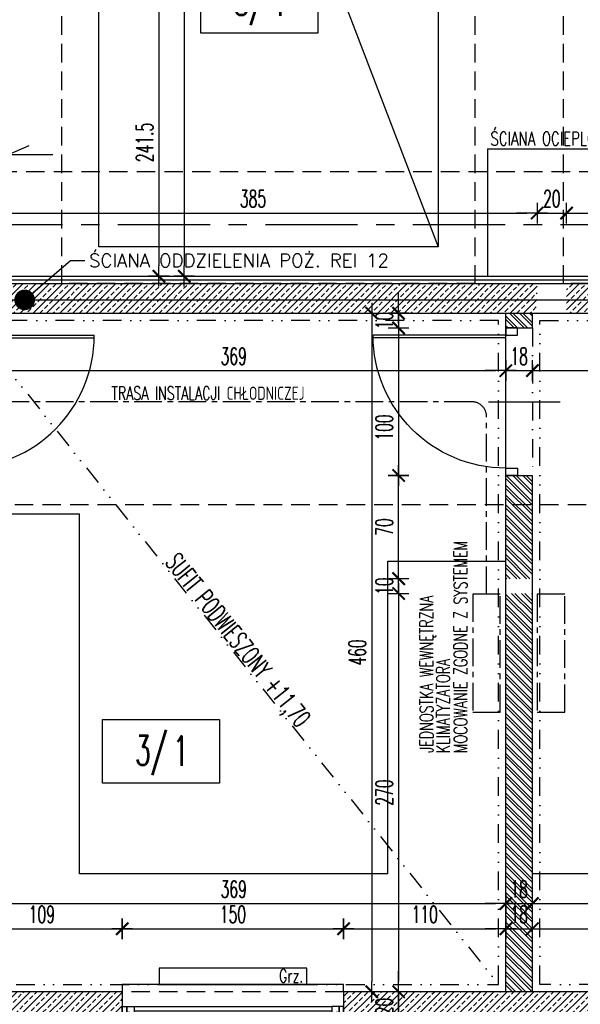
# Model space of a CAD drawing. Extents: x 41755 to 123924, y -112333 to 86187.
# Tile 52 of 256: x 100340 to 100720, y -66484 to -65816. Entities that reach past the tile are written whole.
import ezdxf
from ezdxf.enums import TextEntityAlignment as Align

# ---------------------------------------------------------------- set-up
doc = ezdxf.new("R2010")
doc.units = 0
doc.header["$LTSCALE"] = 50
for name, pattern in [('CENTER', [2, 1.25, -0.25, 0.25, -0.25]), ('DASHDOT', [1, 0.5, -0.25, 0, -0.25]), ('DASHED', [0.75, 0.5, -0.25]), ('DASHED2', [0.375, 0.25, -0.125]), ('DIVIDE', [31.75, 12.7, -6.35, 0, -6.35, 0, -6.35])]:
    doc.linetypes.add(name, pattern=pattern)
doc.layers.get('0').update_dxf_attribs({"color": 101, "linetype": 'CONTINUOUS'})
doc.layers.add('0-pomoc', color=21, linetype='CONTINUOUS', plot=False)
for name, color, linetype in [('Drz---drzwi', 5, 'CONTINUOUS'), ('Ins-co', 2, 'CONTINUOUS'), ('Ins-kan', 54, 'CONTINUOUS'), ('ins-kan-deszcz', 132, 'CONTINUOUS'), ('Ins-ppoz-opis', 240, 'CONTINUOUS'), ('Ins-went', 141, 'CONTINUOUS'), ('Okn---okna', 5, 'CONTINUOUS'), ('Opis-pom', 6, 'CONTINUOUS'), ('Opis_pom_ramka', 6, 'CONTINUOUS'), ('Os-osie glowne', 1, 'CENTER'), ('Sc-beton', 7, 'CONTINUOUS'), ('Sc-beton-hatch', 86, 'CONTINUOUS'), ('Sc-cegla pustak', 42, 'CONTINUOUS'), ('Sc-cegla pustak-hatch', 8, 'CONTINUOUS'), ('Sc-izolacja term-styropian', 151, 'STYROPIAN-KA'), ('Sc-nadproza kon', 5, 'DASHED2'), ('Sch-opis', 51, 'CONTINUOUS'), ('Suf-widok', 8, 'CONTINUOUS'), ('Wym-wew', 8, 'CONTINUOUS'), ('Wyp-meble', 155, 'CONTINUOUS')]:
    doc.layers.add(name, color=color, linetype=linetype)
doc.styles.add('KA wymiar', font='romans.shx', dxfattribs={"width": 0.6})
doc.styles.add('ROMANS', font='romans', dxfattribs={"width": 0.85})
doc.linetypes.add('STYROPIAN-KA', pattern='A,0.0001,-0.1,[135,ltypeshp.shx,S=0.1,R=0,X=-0.1,Y=0],0,[135,ltypeshp.shx,S=0.1,R=180,X=0.1,Y=0],-0.1', length=0.2001)
doc.linetypes.add('ZIGZAG', pattern='A,0.00254,-5.08,[131,ltypeshp.shx,S=5.08,R=0,X=-5.08,Y=0],-10.16,[131,ltypeshp.shx,S=5.08,R=180,X=5.08,Y=0],-5.08', length=20.32254)
doc.dimstyles.new('KA wymiar', dxfattribs={"dimscale": 50, "dimtxt": 0.23, "dimasz": 0.14, "dimexe": 0, "dimexo": 0, "dimgap": 0.08, "dimtad": 1, "dimdec": 1, "dimrnd": 0.5, "dimzin": 9, "dimdsep": 46, "dimtxsty": 'KA wymiar', "dimblk1": 'UKOS', "dimblk2": 'UKOS', "dimsah": 1, "dimcen": 0.2, "dimse1": 1, "dimse2": 1, "dimclrd": 256, "dimclre": 256, "dimclrt": 2, "dimadec": 0, "dimazin": 0, "dimtfac": 1, "dimtdec": 1, "dimtix": 1, "dimtmove": 2, "dimatfit": 3, "dimldrblk": 'DOT', "dimfxl": 0, "dimtolj": 1, "dimtzin": 9, "dimarcsym": 0})
pattern_1 = [(44.99999999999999, (48983.41854682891, 565.4779691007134), (-4.490128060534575, 4.490128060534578), []), (44.99999999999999, (48987.90867682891, 565.4779691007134), (-4.490128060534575, 4.490128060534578), [3.175, -1.5875])]

# ---------------------------------------------------------------- blocks, each defined once
blk = doc.blocks.new('_0630_DRZWI_90')
at = {"ltscale": 7}
for p, q in [((5, 8), (5, 98)), ((6.799999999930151, 8), (6.799999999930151, 97.98199819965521))]:
    blk.add_line(p, q, dxfattribs=at)
at = {"ltscale": 25}
for p, q in [((50, 19.69999999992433), (50, -28.89999999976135)), ((5, 8), (0, 8)), ((0, 8), (5, 8)), ((0, 0), (0, 8)), ((95, 8), (5, 8)), ((5, 8), (5, 0)), ((95, 8), (95, 0)), ((100, 8), (95, 8)), ((100, 0), (100, 8)), ((5, 0), (0, 0)), ((5, 0), (0, 0)), ((95, 0), (100, 0)), ((95, 0), (100, 0))]:
    blk.add_line(p, q, dxfattribs=at)
at = {"ltscale": 7}
blk.add_arc((5, 8), 90, 0, 90, dxfattribs=at)
blk = doc.blocks.new('_FKHJK')
for p, q in [((-10.00000000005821, 0), (-15.00000000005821, 0)), ((-15.00000000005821, 0), (-15.0000000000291, -150)), ((25, 1.164153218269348e-10), (28, 1.164153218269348e-10)), ((28.00000000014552, 0), (28.00000000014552, -150)), ((10.00000000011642, -4.999999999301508), (10.00000000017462, -145.0000000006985)), ((8.731149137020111e-11, -142.0000000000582), (1.091393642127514e-10, -7.999999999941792)), ((3.000000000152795, -142.0000000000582), (3.000000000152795, -7.999999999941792)), ((6.000000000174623, -142.0000000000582), (6.000000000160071, -7.999999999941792)), ((-14.9999999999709, -150), (-9.999999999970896, -150)), ((28.00000000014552, -150), (25.00000000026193, -149.9999999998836))]:
    blk.add_line(p, q)
at = {"linetype": 'DASHED2'}
for p, q in [((-9.99999999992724, 0), (-9.999999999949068, -150)), ((24.99999999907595, 0), (24.99999999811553, -150))]:
    blk.add_line(p, q, dxfattribs=at)
for points in [[(10.00000000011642, -4.999999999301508), (10, 0), (0, 0), (1.164153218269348e-10, -2.999999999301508), (4.000000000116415, -2.999999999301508), (4.000000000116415, -4.999999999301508)], [(6.000000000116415, -7.999999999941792), (6.000000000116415, -4.999999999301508), (4.000000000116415, -4.999999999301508), (4.000000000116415, -2.999999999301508), (1.164153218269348e-10, -2.999999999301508), (1.164153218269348e-10, -4.999999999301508), (1.164153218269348e-10, -7.999999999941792)], [(6.000000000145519, -142.0000000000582), (6.000000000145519, -145.0000000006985), (4.000000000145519, -145.0000000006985), (4.000000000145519, -147.0000000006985), (8.731149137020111e-11, -147.0000000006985), (1.455191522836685e-10, -145.0000000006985), (8.731149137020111e-11, -142.0000000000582)], [(10.00000000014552, -145.0000000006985), (10.0000000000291, -150), (2.91038304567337e-11, -150), (8.731149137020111e-11, -147.0000000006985), (4.000000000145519, -147.0000000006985), (4.000000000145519, -145.0000000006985)]]:
    blk.add_lwpolyline(points, close=True)
blk = doc.blocks.new('UKOS')
at = {"color": 1}
blk.add_line((0, 1), (0, -1), dxfattribs=at)
at = {"color": 8}
blk.add_line((1, 0), (-1, 0), dxfattribs=at)
at = {"color": 1, "const_width": 0.2}
blk.add_lwpolyline([(0.598759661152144, 0.598759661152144), (-0.598759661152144, -0.598759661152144)], dxfattribs=at)
blk = doc.blocks.new('_vxkdjhgkljhkgjhk')
for q in [(14.01365349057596, 6.022442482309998), (30.23793542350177, 0)]:
    blk.add_line((0, 0), q)
blk = doc.blocks.new('*D2119')
at = {"layer": 'Wym-wew', "lineweight": -2}
blk.add_line((100307.9660022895, -66432.31380497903), (100402.9660022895, -66432.31380497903), dxfattribs=at)
at = {"layer": 'Wym-wew', "lineweight": -2, "xscale": 7.000000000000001, "yscale": 7.000000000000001, "zscale": 7.000000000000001, "rotation": 180}
blk.add_blockref('UKOS', (100300.9660022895, -66432.31380497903), dxfattribs=at)
at = {"layer": 'Wym-wew', "lineweight": -2, "xscale": 7.000000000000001, "yscale": 7.000000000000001, "zscale": 7.000000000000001}
blk.add_blockref('UKOS', (100409.9660022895, -66432.31380497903), dxfattribs=at)
at = {"layer": 'Wym-wew', "color": 2, "insert": (100355.4660022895, -66422.56380497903), "char_height": 11.5, "attachment_point": 5, "style": 'KA wymiar'}
blk.add_mtext('\\A1;109', dxfattribs=at)
blk = doc.blocks.new('_Dot')
at = {"layer": '0-pomoc', "color": 0, "lineweight": -2}
blk.add_line((-0.5, 0), (-1, 0), dxfattribs=at)
at = {"layer": '0-pomoc', "color": 0, "const_width": 0.5}
blk.add_lwpolyline([(-0.25, 0, 1), (0.25, 0, 1)], format="xyb", close=True, dxfattribs=at)
blk = doc.blocks.new('*D2120')
at = {"layer": 'Wym-wew', "lineweight": -2}
blk.add_line((100416.9660022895, -66432.31380497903), (100552.9660022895, -66432.31380497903), dxfattribs=at)
at = {"layer": 'Wym-wew', "lineweight": -2, "xscale": 7.000000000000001, "yscale": 7.000000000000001, "zscale": 7.000000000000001, "rotation": 180}
blk.add_blockref('UKOS', (100409.9660022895, -66432.31380497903), dxfattribs=at)
at = {"layer": 'Wym-wew', "lineweight": -2, "xscale": 7.000000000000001, "yscale": 7.000000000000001, "zscale": 7.000000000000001}
blk.add_blockref('UKOS', (100559.9660022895, -66432.31380497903), dxfattribs=at)
at = {"layer": 'Wym-wew', "color": 2, "insert": (100484.9660022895, -66422.56380497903), "char_height": 11.5, "attachment_point": 5, "style": 'KA wymiar'}
blk.add_mtext('\\A1;150', dxfattribs=at)
blk = doc.blocks.new('*D2121')
at = {"layer": 'Wym-wew', "lineweight": -2}
blk.add_line((100566.9660022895, -66432.31380497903), (100662.9660022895, -66432.31380497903), dxfattribs=at)
at = {"layer": 'Wym-wew', "lineweight": -2, "xscale": 7.000000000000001, "yscale": 7.000000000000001, "zscale": 7.000000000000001, "rotation": 180}
blk.add_blockref('UKOS', (100559.9660022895, -66432.31380497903), dxfattribs=at)
at = {"layer": 'Wym-wew', "lineweight": -2, "xscale": 7.000000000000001, "yscale": 7.000000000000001, "zscale": 7.000000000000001}
blk.add_blockref('UKOS', (100669.9660022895, -66432.31380497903), dxfattribs=at)
at = {"layer": 'Wym-wew', "color": 2, "insert": (100614.9660022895, -66422.56380497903), "char_height": 11.5, "attachment_point": 5, "style": 'KA wymiar'}
blk.add_mtext('\\A1;110', dxfattribs=at)
blk = doc.blocks.new('*D2122')
at = {"layer": 'Wym-wew', "lineweight": -2}
for p, q in [((100662.9660022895, -66432.31380497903), (100655.9660022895, -66432.31380497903)), ((100669.9660022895, -66432.31380497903), (100687.9660022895, -66432.31380497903)), ((100694.9660022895, -66432.31380497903), (100701.9660022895, -66432.31380497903))]:
    blk.add_line(p, q, dxfattribs=at)
at = {"layer": 'Wym-wew', "lineweight": -2, "xscale": 7.000000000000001, "yscale": 7.000000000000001, "zscale": 7.000000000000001}
blk.add_blockref('UKOS', (100669.9660022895, -66432.31380497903), dxfattribs=at)
at = {"layer": 'Wym-wew', "lineweight": -2, "xscale": 7.000000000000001, "yscale": 7.000000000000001, "zscale": 7.000000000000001, "rotation": 180}
blk.add_blockref('UKOS', (100687.9660022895, -66432.31380497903), dxfattribs=at)
at = {"layer": 'Wym-wew', "color": 2, "insert": (100678.9660022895, -66422.56380497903), "char_height": 11.5, "attachment_point": 5, "style": 'KA wymiar'}
blk.add_mtext('\\A1;18', dxfattribs=at)
blk = doc.blocks.new('*D2123')
at = {"layer": 'Wym-wew', "lineweight": -2}
blk.add_line((100694.9660022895, -66432.31380497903), (100859.9660022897, -66432.31380497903), dxfattribs=at)
at = {"layer": 'Wym-wew', "lineweight": -2, "xscale": 7.000000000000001, "yscale": 7.000000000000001, "zscale": 7.000000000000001, "rotation": 180}
blk.add_blockref('UKOS', (100687.9660022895, -66432.31380497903), dxfattribs=at)
at = {"layer": 'Wym-wew', "lineweight": -2, "xscale": 7.000000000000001, "yscale": 7.000000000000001, "zscale": 7.000000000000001}
blk.add_blockref('UKOS', (100866.9660022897, -66432.31380497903), dxfattribs=at)
at = {"layer": 'Wym-wew', "color": 2, "insert": (100777.4660022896, -66422.56380497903), "char_height": 11.5, "attachment_point": 5, "style": 'KA wymiar'}
blk.add_mtext('\\A1;179', dxfattribs=at)
blk = doc.blocks.new('*D2144')
at = {"layer": 'Wym-wew', "lineweight": -2}
blk.add_line((100307.9660022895, -66053.96909978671), (100662.9660022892, -66053.96909978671), dxfattribs=at)
at = {"layer": 'Wym-wew', "lineweight": -2, "xscale": 7.000000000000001, "yscale": 7.000000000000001, "zscale": 7.000000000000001, "rotation": 180}
blk.add_blockref('UKOS', (100300.9660022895, -66053.96909978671), dxfattribs=at)
at = {"layer": 'Wym-wew', "lineweight": -2, "xscale": 7.000000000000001, "yscale": 7.000000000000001, "zscale": 7.000000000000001}
blk.add_blockref('UKOS', (100669.9660022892, -66053.96909978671), dxfattribs=at)
at = {"layer": 'Wym-wew', "color": 2, "insert": (100485.4660022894, -66044.21909978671), "char_height": 11.5, "attachment_point": 5, "style": 'KA wymiar'}
blk.add_mtext('\\A1;369', dxfattribs=at)
blk = doc.blocks.new('*D2145')
at = {"layer": 'Wym-wew', "lineweight": -2}
for p, q in [((100662.9660022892, -66053.96909978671), (100655.9660022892, -66053.96909978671)), ((100669.9660022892, -66053.96909978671), (100687.9660022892, -66053.96909978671)), ((100694.9660022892, -66053.96909978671), (100701.9660022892, -66053.96909978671))]:
    blk.add_line(p, q, dxfattribs=at)
at = {"layer": 'Wym-wew', "lineweight": -2, "xscale": 7.000000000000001, "yscale": 7.000000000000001, "zscale": 7.000000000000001}
blk.add_blockref('UKOS', (100669.9660022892, -66053.96909978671), dxfattribs=at)
at = {"layer": 'Wym-wew', "lineweight": -2, "xscale": 7.000000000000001, "yscale": 7.000000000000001, "zscale": 7.000000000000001, "rotation": 180}
blk.add_blockref('UKOS', (100687.9660022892, -66053.96909978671), dxfattribs=at)
at = {"layer": 'Wym-wew', "color": 2, "insert": (100678.9660022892, -66044.21909978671), "char_height": 11.5, "attachment_point": 5, "style": 'KA wymiar'}
blk.add_mtext('\\A1;18', dxfattribs=at)
blk = doc.blocks.new('*D2146')
at = {"layer": 'Wym-wew', "lineweight": -2}
blk.add_line((100694.9660022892, -66053.96909978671), (100881.9660022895, -66053.96909978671), dxfattribs=at)
at = {"layer": 'Wym-wew', "lineweight": -2, "xscale": 7.000000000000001, "yscale": 7.000000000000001, "zscale": 7.000000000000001, "rotation": 180}
blk.add_blockref('UKOS', (100687.9660022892, -66053.96909978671), dxfattribs=at)
at = {"layer": 'Wym-wew', "lineweight": -2, "xscale": 7.000000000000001, "yscale": 7.000000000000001, "zscale": 7.000000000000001}
blk.add_blockref('UKOS', (100888.9660022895, -66053.96909978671), dxfattribs=at)
at = {"layer": 'Wym-wew', "color": 2, "insert": (100788.4660022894, -66044.21909978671), "char_height": 11.5, "attachment_point": 5, "style": 'KA wymiar'}
blk.add_mtext('\\A1;201', dxfattribs=at)
blk = doc.blocks.new('*D2211')
at = {"layer": 'Wym-wew', "lineweight": -2}
blk.add_line((100307.9660022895, -66415.22667602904), (100662.9660022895, -66415.22667602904), dxfattribs=at)
at = {"layer": 'Wym-wew', "lineweight": -2, "xscale": 7.000000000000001, "yscale": 7.000000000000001, "zscale": 7.000000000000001, "rotation": 180}
blk.add_blockref('UKOS', (100300.9660022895, -66415.22667602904), dxfattribs=at)
at = {"layer": 'Wym-wew', "lineweight": -2, "xscale": 7.000000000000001, "yscale": 7.000000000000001, "zscale": 7.000000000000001}
blk.add_blockref('UKOS', (100669.9660022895, -66415.22667602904), dxfattribs=at)
at = {"layer": 'Wym-wew', "color": 2, "insert": (100485.4660022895, -66405.47667602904), "char_height": 11.5, "attachment_point": 5, "style": 'KA wymiar'}
blk.add_mtext('\\A1;369', dxfattribs=at)
blk = doc.blocks.new('*D2212')
at = {"layer": 'Wym-wew', "lineweight": -2}
for p, q in [((100662.9660022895, -66415.22667602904), (100655.9660022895, -66415.22667602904)), ((100669.9660022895, -66415.22667602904), (100687.9660022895, -66415.22667602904)), ((100694.9660022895, -66415.22667602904), (100701.9660022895, -66415.22667602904))]:
    blk.add_line(p, q, dxfattribs=at)
at = {"layer": 'Wym-wew', "lineweight": -2, "xscale": 7.000000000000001, "yscale": 7.000000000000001, "zscale": 7.000000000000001}
blk.add_blockref('UKOS', (100669.9660022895, -66415.22667602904), dxfattribs=at)
at = {"layer": 'Wym-wew', "lineweight": -2, "xscale": 7.000000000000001, "yscale": 7.000000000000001, "zscale": 7.000000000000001, "rotation": 180}
blk.add_blockref('UKOS', (100687.9660022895, -66415.22667602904), dxfattribs=at)
at = {"layer": 'Wym-wew', "color": 2, "insert": (100678.9660022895, -66405.47667602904), "char_height": 11.5, "attachment_point": 5, "style": 'KA wymiar'}
blk.add_mtext('\\A1;18', dxfattribs=at)
blk = doc.blocks.new('*D2213')
at = {"layer": 'Wym-wew', "lineweight": -2}
blk.add_line((100694.9660022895, -66415.22667602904), (101049.9660022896, -66415.22667602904), dxfattribs=at)
at = {"layer": 'Wym-wew', "lineweight": -2, "xscale": 7.000000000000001, "yscale": 7.000000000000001, "zscale": 7.000000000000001, "rotation": 180}
blk.add_blockref('UKOS', (100687.9660022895, -66415.22667602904), dxfattribs=at)
at = {"layer": 'Wym-wew', "lineweight": -2, "xscale": 7.000000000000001, "yscale": 7.000000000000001, "zscale": 7.000000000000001}
blk.add_blockref('UKOS', (101056.9660022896, -66415.22667602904), dxfattribs=at)
at = {"layer": 'Wym-wew', "color": 2, "insert": (100872.4660022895, -66405.47667602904), "char_height": 11.5, "attachment_point": 5, "style": 'KA wymiar'}
blk.add_mtext('\\A1;369', dxfattribs=at)
blk = doc.blocks.new('*D2236')
at = {"layer": 'Wym-wew', "lineweight": -2}
for p, q in [((100597.2657060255, -66008.03081292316), (100597.2657060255, -66001.03081292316)), ((100597.2657060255, -66015.03081292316), (100597.2657060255, -66025.03081292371)), ((100597.2657060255, -66032.03081292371), (100597.2657060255, -66039.03081292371))]:
    blk.add_line(p, q, dxfattribs=at)
at = {"layer": 'Wym-wew', "lineweight": -2, "xscale": 7.000000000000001, "yscale": 7.000000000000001, "zscale": 7.000000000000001}
for p, rotation in [((100597.2657060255, -66015.03081292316), 270), ((100597.2657060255, -66025.03081292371), 90)]:
    blk.add_blockref('UKOS', p, dxfattribs=dict(at, rotation=rotation))
at = {"layer": 'Wym-wew', "color": 2, "insert": (100587.5157060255, -66020.0308129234), "char_height": 11.5, "attachment_point": 5, "rotation": 90, "style": 'KA wymiar'}
blk.add_mtext('\\A1;10', dxfattribs=at)
blk = doc.blocks.new('*D2237')
at = {"layer": 'Wym-wew', "lineweight": -2}
blk.add_line((100597.2657060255, -66032.03081292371), (100597.2657060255, -66118.03081292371), dxfattribs=at)
at = {"layer": 'Wym-wew', "lineweight": -2, "xscale": 7.000000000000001, "yscale": 7.000000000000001, "zscale": 7.000000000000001}
for p, rotation in [((100597.2657060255, -66025.03081292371), 90), ((100597.2657060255, -66125.03081292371), 270)]:
    blk.add_blockref('UKOS', p, dxfattribs=dict(at, rotation=rotation))
at = {"layer": 'Wym-wew', "color": 2, "insert": (100587.5157060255, -66092.51305321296), "char_height": 11.5, "attachment_point": 5, "rotation": 90, "style": 'KA wymiar'}
blk.add_mtext('\\A1;100', dxfattribs=at)
blk = doc.blocks.new('*D2238')
at = {"layer": 'Wym-wew', "lineweight": -2}
blk.add_line((100597.2657060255, -66212.03081292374), (100597.2657060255, -66468.03081292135), dxfattribs=at)
at = {"layer": 'Wym-wew', "lineweight": -2, "xscale": 7.000000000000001, "yscale": 7.000000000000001, "zscale": 7.000000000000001}
for p, rotation in [((100597.2657060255, -66205.03081292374), 90), ((100597.2657060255, -66475.03081292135), 270)]:
    blk.add_blockref('UKOS', p, dxfattribs=dict(at, rotation=rotation))
at = {"layer": 'Wym-wew', "color": 2, "insert": (100587.5157060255, -66340.03081292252), "char_height": 11.5, "attachment_point": 5, "rotation": 90, "style": 'KA wymiar'}
blk.add_mtext('\\A1;270', dxfattribs=at)
blk = doc.blocks.new('*D2239')
at = {"layer": 'Wym-wew', "lineweight": -2}
for p, q in [((100597.2657060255, -66468.03081292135), (100597.2657060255, -66461.03081292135)), ((100597.2657060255, -66475.03081292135), (100597.2657060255, -66495.03081292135)), ((100597.2657060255, -66502.03081292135), (100597.2657060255, -66509.03081292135))]:
    blk.add_line(p, q, dxfattribs=at)
at = {"layer": 'Wym-wew', "lineweight": -2, "xscale": 7.000000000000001, "yscale": 7.000000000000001, "zscale": 7.000000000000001}
for p, rotation in [((100597.2657060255, -66475.03081292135), 270), ((100597.2657060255, -66495.03081292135), 90)]:
    blk.add_blockref('UKOS', p, dxfattribs=dict(at, rotation=rotation))
at = {"layer": 'Wym-wew', "color": 2, "insert": (100587.5157060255, -66485.03081292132), "char_height": 11.5, "attachment_point": 5, "rotation": 90, "style": 'KA wymiar'}
blk.add_mtext('\\A1;20', dxfattribs=at)
blk = doc.blocks.new('*D2240')
at = {"layer": 'Wym-wew', "lineweight": -2}
for p, q in [((100597.2657060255, -66488.03081292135), (100597.2657060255, -66481.03081292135)), ((100597.2657060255, -66495.03081292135), (100597.2657060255, -66510.03081292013)), ((100597.2657060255, -66517.03081292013), (100597.2657060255, -66524.03081292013))]:
    blk.add_line(p, q, dxfattribs=at)
at = {"layer": 'Wym-wew', "lineweight": -2, "xscale": 7.000000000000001, "yscale": 7.000000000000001, "zscale": 7.000000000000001}
for p, rotation in [((100597.2657060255, -66495.03081292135), 270), ((100597.2657060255, -66510.03081292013), 90)]:
    blk.add_blockref('UKOS', p, dxfattribs=dict(at, rotation=rotation))
at = {"layer": 'Wym-wew', "color": 2, "insert": (100587.5157060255, -66502.53081292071), "char_height": 11.5, "attachment_point": 5, "rotation": 90, "style": 'KA wymiar'}
blk.add_mtext('\\A1;15', dxfattribs=at)
blk = doc.blocks.new('*D2241')
at = {"layer": 'Wym-wew', "lineweight": -2}
blk.add_line((100579.0139314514, -66022.03081292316), (100579.0139314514, -66468.03081292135), dxfattribs=at)
at = {"layer": 'Wym-wew', "lineweight": -2, "xscale": 7.000000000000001, "yscale": 7.000000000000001, "zscale": 7.000000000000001}
for p, rotation in [((100579.0139314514, -66015.03081292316), 90), ((100579.0139314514, -66475.03081292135), 270)]:
    blk.add_blockref('UKOS', p, dxfattribs=dict(at, rotation=rotation))
at = {"layer": 'Wym-wew', "color": 2, "insert": (100569.2639314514, -66245.03081292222), "char_height": 11.5, "attachment_point": 5, "rotation": 90, "style": 'KA wymiar'}
blk.add_mtext('\\A1;460', dxfattribs=at)
blk = doc.blocks.new('*D2244')
at = {"layer": 'Wym-wew', "lineweight": -2}
blk.add_line((100434.7972078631, -65755.77445265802), (100434.7972078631, -65983.03081292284), dxfattribs=at)
at = {"layer": 'Wym-wew', "lineweight": -2, "xscale": 7.000000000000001, "yscale": 7.000000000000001, "zscale": 7.000000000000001}
for p, rotation in [((100434.7972078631, -65748.77445265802), 90), ((100434.7972078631, -65990.03081292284), 270)]:
    blk.add_blockref('UKOS', p, dxfattribs=dict(at, rotation=rotation))
at = {"layer": 'Wym-wew', "color": 2, "insert": (100425.0472078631, -65899.36972596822), "char_height": 11.5, "attachment_point": 5, "rotation": 90, "style": 'KA wymiar'}
blk.add_mtext('\\A1;241.5', dxfattribs=at)
blk = doc.blocks.new('*D2246')
at = {"layer": 'Wym-wew', "lineweight": -2}
blk.add_line((100451.9004976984, -65352.03081292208), (100451.9004976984, -65983.03081292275), dxfattribs=at)
at = {"layer": 'Wym-wew', "lineweight": -2, "xscale": 7.000000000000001, "yscale": 7.000000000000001, "zscale": 7.000000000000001}
for p, rotation in [((100451.9004976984, -65345.03081292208), 90), ((100451.9004976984, -65990.03081292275), 270)]:
    blk.add_blockref('UKOS', p, dxfattribs=dict(at, rotation=rotation))
at = {"layer": 'Wym-wew', "color": 2, "insert": (100442.1504976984, -65667.53081292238), "char_height": 11.5, "attachment_point": 5, "rotation": 90, "style": 'KA wymiar'}
blk.add_mtext('\\A1;645', dxfattribs=at)
blk = doc.blocks.new('_opis_pom_metka')
at = {"layer": 'Opis_pom_ramka'}
blk.add_lwpolyline([(-33.12750490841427, 0), (32.87249509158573, 0), (32.87249509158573, -36.0000000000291), (-33.12750490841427, -36.0000000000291)], close=True, dxfattribs=at)
at = {"style": 'KA wymiar', "width": 0.6}
blk.add_attdef('KO/', text='', height=16.8, dxfattribs=at).set_placement((3.451362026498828, -25.86778855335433), align=Align.RIGHT)
blk.add_attdef('NR', (3.799058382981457, -26.16449648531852), '', height=16.8, dxfattribs=at)
blk = doc.blocks.new('*D2751')
at = {"layer": 'Wym-wew', "lineweight": -2}
blk.add_line((100312.9660022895, -65947.17187273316), (100684.1452944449, -65947.17187273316), dxfattribs=at)
at = {"layer": 'Wym-wew', "lineweight": -2, "xscale": 7.000000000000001, "yscale": 7.000000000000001, "zscale": 7.000000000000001, "rotation": 180}
blk.add_blockref('UKOS', (100305.9660022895, -65947.17187273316), dxfattribs=at)
at = {"layer": 'Wym-wew', "lineweight": -2, "xscale": 7.000000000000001, "yscale": 7.000000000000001, "zscale": 7.000000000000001}
blk.add_blockref('UKOS', (100691.1452944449, -65947.17187273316), dxfattribs=at)
at = {"layer": 'Wym-wew', "color": 2, "insert": (100498.5556483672, -65937.42187273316), "char_height": 11.5, "attachment_point": 5, "style": 'KA wymiar'}
blk.add_mtext('\\A1;385', dxfattribs=at)
blk = doc.blocks.new('*D2752')
at = {"layer": 'Wym-wew', "lineweight": -2}
for p, q in [((100684.1452944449, -65947.17187273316), (100677.1452944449, -65947.17187273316)), ((100691.1452944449, -65947.17187273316), (100711.1452944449, -65947.17187273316)), ((100718.1452944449, -65947.17187273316), (100725.1452944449, -65947.17187273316))]:
    blk.add_line(p, q, dxfattribs=at)
at = {"layer": 'Wym-wew', "lineweight": -2, "xscale": 7.000000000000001, "yscale": 7.000000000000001, "zscale": 7.000000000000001}
blk.add_blockref('UKOS', (100691.1452944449, -65947.17187273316), dxfattribs=at)
at = {"layer": 'Wym-wew', "lineweight": -2, "xscale": 7.000000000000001, "yscale": 7.000000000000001, "zscale": 7.000000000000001, "rotation": 180}
blk.add_blockref('UKOS', (100711.1452944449, -65947.17187273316), dxfattribs=at)
at = {"layer": 'Wym-wew', "color": 2, "insert": (100701.1452944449, -65937.42187273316), "char_height": 11.5, "attachment_point": 5, "style": 'KA wymiar'}
blk.add_mtext('\\A1;20', dxfattribs=at)
blk = doc.blocks.new('*D2753')
at = {"layer": 'Wym-wew', "lineweight": -2}
blk.add_line((100718.1452944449, -65947.17187273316), (100909.9660022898, -65947.17187273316), dxfattribs=at)
at = {"layer": 'Wym-wew', "lineweight": -2, "xscale": 7.000000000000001, "yscale": 7.000000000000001, "zscale": 7.000000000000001, "rotation": 180}
blk.add_blockref('UKOS', (100711.1452944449, -65947.17187273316), dxfattribs=at)
at = {"layer": 'Wym-wew', "lineweight": -2, "xscale": 7.000000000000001, "yscale": 7.000000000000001, "zscale": 7.000000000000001}
blk.add_blockref('UKOS', (100916.9660022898, -65947.17187273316), dxfattribs=at)
at = {"layer": 'Wym-wew', "color": 2, "insert": (100814.0556483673, -65937.42187273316), "char_height": 11.5, "attachment_point": 5, "style": 'KA wymiar'}
blk.add_mtext('\\A1;206', dxfattribs=at)
blk = doc.blocks.new('*D2756')
at = {"layer": 'Wym-wew', "lineweight": -2}
for p, q in [((100597.2657060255, -66188.03081292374), (100597.2657060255, -66181.03081292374)), ((100597.2657060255, -66205.03081292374), (100597.2657060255, -66195.03081292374)), ((100597.2657060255, -66212.03081292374), (100597.2657060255, -66219.03081292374))]:
    blk.add_line(p, q, dxfattribs=at)
at = {"layer": 'Wym-wew', "lineweight": -2, "xscale": 7.000000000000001, "yscale": 7.000000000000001, "zscale": 7.000000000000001}
for p, rotation in [((100597.2657060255, -66195.03081292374), 270), ((100597.2657060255, -66205.03081292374), 90)]:
    blk.add_blockref('UKOS', p, dxfattribs=dict(at, rotation=rotation))
at = {"layer": 'Wym-wew', "color": 2, "insert": (100587.5157060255, -66200.03081292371), "char_height": 11.5, "attachment_point": 5, "rotation": 90, "style": 'KA wymiar'}
blk.add_mtext('\\A1;10', dxfattribs=at)
blk = doc.blocks.new('*D2757')
at = {"layer": 'Wym-wew', "lineweight": -2}
blk.add_line((100597.2657060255, -66188.03081292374), (100597.2657060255, -66132.03081292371), dxfattribs=at)
at = {"layer": 'Wym-wew', "lineweight": -2, "xscale": 7.000000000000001, "yscale": 7.000000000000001, "zscale": 7.000000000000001}
for p, rotation in [((100597.2657060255, -66125.03081292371), 90), ((100597.2657060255, -66195.03081292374), 270)]:
    blk.add_blockref('UKOS', p, dxfattribs=dict(at, rotation=rotation))
at = {"layer": 'Wym-wew', "color": 2, "insert": (100587.5157060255, -66160.0308129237), "char_height": 11.5, "attachment_point": 5, "rotation": 90, "style": 'KA wymiar'}
blk.add_mtext('\\A1;70', dxfattribs=at)

msp = doc.modelspace()

# ---------------------------------------------------------------- hatches: boundary and pattern name
at = {"layer": 'Sc-beton-hatch'}
h = msp.add_hatch(dxfattribs=at)
h.set_pattern_fill('ANSI33', color=256, angle=-1.272221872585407e-14, style=0)
h.set_pattern_definition(pattern_1)
h.paths.add_polyline_path([(100291.9660022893, -66006.03081292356), (100291.9660022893, -65995.0308129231), (100282.9660022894, -65995.03081292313), (100282.9660022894, -66015.03081292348), (100691.1452944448, -66015.0308129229), (100691.1452944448, -66006.03081292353)])
h.paths.add_polyline_path([(100291.9660022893, -65995.0308129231), (100291.9660022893, -66006.03081292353), (100691.1452944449, -66006.03081292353), (100691.1452944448, -65995.03081292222)])
h.paths.add_polyline_path([(100311.6514196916, -66027.99867006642), (100311.6514196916, -66012.06295578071), (100328.9014196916, -66012.06295578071), (100328.9014196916, -66027.99867006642)], flags=9)
h.paths.add_polyline_path([(100578.8907060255, -66027.99867006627), (100578.8907060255, -66012.06295578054), (100596.1407060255, -66012.06295578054), (100596.1407060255, -66027.99867006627)], flags=9)
h = msp.add_hatch(dxfattribs=at)
h.set_pattern_fill('ANSI33', color=256, angle=-1.272221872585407e-14, style=0)
h.set_pattern_definition(pattern_1)
h.paths.add_polyline_path([(100916.9660022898, -66006.03081292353), (100916.9660022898, -65995.03081292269), (100711.1452944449, -65995.03081292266), (100711.1452944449, -66006.03081292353)])
h.paths.add_polyline_path([(100916.9660022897, -66015.03081292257), (100916.9660022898, -66006.03081292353), (100711.1452944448, -66006.03081292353), (100711.1452944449, -66015.03081292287)])
h = msp.add_hatch(dxfattribs=at)
h.set_pattern_fill('ANSI33', color=256, angle=-1.272221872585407e-14, style=0)
h.set_pattern_definition(pattern_1)
h.paths.add_polyline_path([(100182.9660022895, -66475.03081292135), (100182.9660022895, -66485.03081292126), (100409.9660022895, -66485.03081292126), (100409.9660022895, -66475.03081292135)])
h.paths.add_polyline_path([(100409.9660022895, -66495.03081292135), (100409.9660022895, -66485.03081292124), (100182.9660022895, -66485.03081292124), (100182.9660022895, -66495.03081292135)])
h.paths.add_polyline_path([(100236.7514389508, -66493.49152720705), (100236.7514389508, -66476.57009863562), (100254.0014389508, -66476.57009863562), (100254.0014389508, -66493.49152720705)], flags=9)
h.paths.add_polyline_path([(100311.6514196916, -66493.49152720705), (100311.6514196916, -66476.57009863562), (100328.9014196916, -66476.57009863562), (100328.9014196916, -66493.49152720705)], flags=9)
h = msp.add_hatch(dxfattribs=at)
h.set_pattern_fill('ANSI33', color=256, angle=-1.272221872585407e-14, style=0)
h.set_pattern_definition(pattern_1)
h.paths.add_polyline_path([(100866.9660022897, -66485.03081292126), (100559.9660022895, -66485.03081292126), (100559.9660022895, -66495.03081292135), (100866.9660022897, -66495.03081292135)])
h.paths.add_polyline_path([(100866.9660022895, -66475.03081292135), (100559.9660022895, -66475.03081292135), (100559.9660022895, -66485.03081292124), (100866.9660022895, -66485.03081292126)])
h.paths.add_polyline_path([(100835.7227103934, -66493.49152720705), (100835.7227103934, -66476.57009863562), (100852.9727103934, -66476.57009863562), (100852.9727103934, -66493.49152720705)], flags=9)
h.paths.add_polyline_path([(100578.8907060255, -66493.49152720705), (100578.8907060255, -66476.57009863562), (100596.1407060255, -66476.57009863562), (100596.1407060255, -66493.49152720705)], flags=9)
at = {"layer": 'Sc-cegla pustak-hatch'}
h = msp.add_hatch(dxfattribs=at)
h.set_pattern_fill('ANSI32', color=256, scale=0.5, angle=89.99999999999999, style=0)
h.set_pattern_definition([(135, (48983.41854682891, 565.4779691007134), (-3.367596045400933, -3.367596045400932), []), (135, (48983.41854682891, 567.7230341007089), (-3.367596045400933, -3.367596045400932), [])])
h.paths.add_polyline_path([(100687.9660022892, -66025.03081292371), (100687.9660022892, -66015.0308129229), (100669.9660022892, -66015.03081292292), (100669.9660022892, -66025.03081292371), (100677.9660022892, -66025.03081292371)])
h.paths.add_polyline_path([(100669.9660022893, -66144.9197204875), (100687.9660022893, -66144.9197204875), (100687.9660022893, -66125.03081292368), (100669.9660022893, -66125.03081292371)])
h.paths.add_polyline_path([(100669.9660022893, -66195.03081292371), (100687.9660022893, -66195.03081292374), (100687.9660022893, -66144.9197204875), (100669.9660022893, -66144.9197204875)])
h.paths.add_polyline_path([(100687.9660022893, -66205.03081292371), (100669.9660022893, -66205.03081292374), (100669.9660022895, -66475.03081292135), (100687.9660022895, -66475.03081292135)])
h.paths.add_polyline_path([(100670.9981451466, -66413.93880497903), (100686.9338594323, -66413.93880497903), (100686.9338594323, -66431.18880497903), (100670.9981451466, -66431.18880497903)], flags=24)
h.paths.add_polyline_path([(100670.9981451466, -66396.85167602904), (100686.9338594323, -66396.85167602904), (100686.9338594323, -66414.10167602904), (100670.9981451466, -66414.10167602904)], flags=24)

# ---------------------------------------------------------------- linework, layer by layer
at = {"layer": 'Ins-co'}
msp.add_lwpolyline([(100434.9660022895, -66459.02494528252), (100434.9660022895, -66470.02494528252), (100534.9660022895, -66470.02494528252), (100534.9660022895, -66459.02494528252)], close=True, dxfattribs=at)
at = {"layer": 'Ins-kan', "linetype": 'DASHED', "ltscale": 0.5}
msp.add_line((101155.7534857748, -66144.9197204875), (99996.30251584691, -66144.9197204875), dxfattribs=at)
at = {"layer": 'ins-kan-deszcz', "linetype": 'DASHED', "ltscale": 0.5}
msp.add_line((100007.2160022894, -65919.03081292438), (101127.9239020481, -65919.03081292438), dxfattribs=at)
at = {"layer": 'Ins-ppoz-opis', "linetype": 'ZIGZAG', "ltscale": 0.038}
msp.add_lwpolyline([(100291.9660022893, -66006.03081292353), (101076.9660022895, -66006.03081292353)], dxfattribs=at)
at = {"layer": 'Ins-went', "linetype": 'CENTER', "ltscale": 0.3}
for p, q in [((100647.4894565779, -66205.54714549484), (100647.4894565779, -66285.54714549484)), ((100666.189456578, -66205.54714549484), (100647.4894565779, -66205.54714549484)), ((100666.1894565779, -66285.54714549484), (100666.189456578, -66205.54714549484)), ((100691.2789861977, -66205.54714549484), (100691.2789861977, -66285.54714549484)), ((100709.9789861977, -66205.54714549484), (100691.2789861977, -66205.54714549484)), ((100709.9789861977, -66285.54714549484), (100709.9789861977, -66205.54714549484)), ((100647.4894565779, -66285.54714549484), (100666.1894565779, -66285.54714549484)), ((100691.2789861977, -66285.54714549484), (100709.9789861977, -66285.54714549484))]:
    msp.add_line(p, q, dxfattribs=at)
msp.add_lwpolyline([(100656.8394565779, -66205.54714549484), (100656.8394565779, -66085.07255032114, 0.414213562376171), (100646.8394565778, -66075.07255032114), (99916.96600227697, -66075.07255032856)], format="xyb", dxfattribs=at)
at = {"layer": 'Os-osie glowne'}
msp.add_lwpolyline([(99606.96600227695, -65955.03081292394), (101291.9660022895, -65955.03081292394)], dxfattribs=at)
at = {"layer": 'Sc-beton'}
for p, q in [((100282.9660022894, -65995.03081292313), (101056.9660022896, -65995.03081292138)), ((100282.9660022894, -66015.03081292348), (101056.9660022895, -66015.03081292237)), ((100409.9660022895, -66475.03081292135), (100182.9660022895, -66475.03081292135)), ((100866.9660022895, -66475.03081292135), (100559.9660022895, -66475.03081292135))]:
    msp.add_line(p, q, dxfattribs=at)
for points in [[(100409.9660022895, -66475.03081292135), (100409.9660022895, -66495.03081292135)], [(100559.9660022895, -66475.03081292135), (100559.9660022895, -66495.03081292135)]]:
    msp.add_lwpolyline(points, dxfattribs=at)
at = {"layer": 'Sc-cegla pustak'}
for points in [[(100669.9660022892, -66025.03081292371), (100669.9660022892, -66015.03081292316)], [(100687.9660022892, -66025.03081292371), (100687.9660022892, -66015.03081292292)], [(100669.9660022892, -66025.03081292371), (100687.9660022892, -66025.03081292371)], [(100669.9660022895, -66475.03081292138), (100669.9660022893, -66125.03081292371)], [(100669.9660022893, -66125.03081292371), (100687.9660022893, -66125.03081292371)], [(100687.9660022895, -66475.03081292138), (100687.9660022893, -66125.03081292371)]]:
    msp.add_lwpolyline(points, dxfattribs=at)
at = {"layer": 'Sc-izolacja term-styropian', "linetype": 'ZIGZAG', "ltscale": 0.01}
msp.add_line((100303.4660022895, -65992.5308129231), (101056.9660022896, -65992.53081292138), dxfattribs=at)
at = {"layer": 'Sc-izolacja term-styropian', "linetype": 'ByBlock'}
msp.add_line((100305.9660022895, -65990.03081292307), (101056.9660022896, -65990.03081292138), dxfattribs=at)
at = {"layer": 'Sc-nadproza kon', "linetype": 'DASHDOT', "ltscale": 0.5}
msp.add_lwpolyline([(100687.9660022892, -66025.03081292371), (100687.9660022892, -66125.03081292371)], dxfattribs=at)
at = {"layer": 'Sch-opis'}
for points in [[(100657.4395649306, -65903.52159366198), (100657.4395649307, -65990.03081292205)], [(100657.4395649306, -65903.52159366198), (100940.1867464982, -65903.52159366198)]]:
    msp.add_lwpolyline(points, dxfattribs=at)
at = {"layer": 'Suf-widok', "linetype": 'DIVIDE', "ltscale": 0.02}
for points in [[(100305.9660022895, -66470.03081292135), (100664.9660022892, -66470.03081292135), (100664.9660022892, -66020.03081292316), (100305.9660022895, -66020.03081292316)], [(100692.9660022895, -66470.03081292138), (100692.9660022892, -66020.03081292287), (100883.9660022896, -66020.03081292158), (100883.9660022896, -66188.03081292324), (101051.9660022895, -66188.03081292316), (101051.9660022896, -66470.03081292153)]]:
    msp.add_lwpolyline(points, close=True, dxfattribs=at)
msp.add_lwpolyline([(100305.9660022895, -66020.03081292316), (100664.9660022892, -66470.03081292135)], dxfattribs=at)
at = {"layer": 'Wyp-meble'}
for p, q in [((100300.9660022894, -66150.98692401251), (100380.9660022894, -66150.9869240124)), ((100589.9660022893, -66183.03081292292), (100669.9660022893, -66183.0308129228)), ((100589.9660022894, -66395.03081292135), (100380.9660022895, -66395.03081292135)), ((100976.9660022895, -66395.03081292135), (100687.9660022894, -66395.03081292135))]:
    msp.add_line(p, q, dxfattribs=at)
at = {"layer": 'Wyp-meble', "linetype": 'DASHED', "ltscale": 0.5}
for points in [[(100368.9660022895, -65345.03081292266), (100648.9660022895, -65345.03081292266), (100648.9660022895, -65995.03081292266), (100368.9660022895, -65995.03081292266)], [(100708.9660022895, -65345.03081292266), (100988.9660022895, -65345.03081292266), (100988.9660022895, -65995.03081292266), (100708.9660022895, -65995.03081292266)]]:
    msp.add_lwpolyline(points, close=True, dxfattribs=at)
at = {"layer": 'Wyp-meble'}
msp.add_lwpolyline([(100393.9660022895, -65370.03081292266), (100623.9660022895, -65370.03081292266), (100623.9660022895, -65970.03081292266), (100393.9660022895, -65970.03081292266)], close=True, dxfattribs=at)
for points in [[(100393.9660022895, -65370.03081292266), (100623.9660022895, -65970.03081292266)], [(100380.9660022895, -66395.03081292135), (100380.9660022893, -66150.98692401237)], [(100589.9660022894, -66395.03081292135), (100589.9660022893, -66183.03081292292)]]:
    msp.add_lwpolyline(points, dxfattribs=at)

# ---------------------------------------------------------------- block references
at = {"layer": 'Drz---drzwi', "rotation": 270}
msp.add_blockref('_0630_DRZWI_90', (100292.9660022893, -66025.03081292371), dxfattribs=at)
at = {"layer": 'Drz---drzwi', "xscale": -1, "rotation": 89.99999999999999}
msp.add_blockref('_0630_DRZWI_90', (100677.9660022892, -66025.03081292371), dxfattribs=at)
at = {"layer": 'Ins-went'}
msp.add_blockref('_vxkdjhgkljhkgjhk', (100332.7208199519, -65907.45377388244), dxfattribs=at)
at = {"layer": 'Okn---okna', "rotation": 270}
msp.add_blockref('_FKHJK', (100559.9660022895, -66485.03081292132), dxfattribs=at)
at = {"layer": 'Opis-pom'}
ref = msp.add_blockref('_opis_pom_metka', (100503.0575103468, -65782.07869224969), dxfattribs=dict(at, xscale=1.2, yscale=1.2, zscale=1.2))
ref.add_attrib('KO/', '8/', dxfattribs={"layer": '0', "height": 20.16, "style": 'KA wymiar', "width": 0.6}).set_placement((100507.2839783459, -65813.12003851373), align=Align.RIGHT)
ref.add_attrib('NR', '1', (100511.1677883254, -65813.47608803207), dxfattribs={"layer": '0', "height": 20.16, "style": 'KA wymiar', "width": 0.6})
ref = msp.add_blockref('_opis_pom_metka', (100436.3204934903, -66290.46290358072), dxfattribs=dict(at, xscale=1.2, yscale=1.2, zscale=1.2))
ref.add_attrib('KO/', '3/', dxfattribs={"layer": '0', "height": 20.16, "style": 'KA wymiar', "width": 0.6}).set_placement((100440.5469614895, -66321.50424984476), align=Align.RIGHT)
ref.add_attrib('NR', '1', (100444.4307714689, -66321.86029936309), dxfattribs={"layer": '0', "height": 20.16, "style": 'KA wymiar', "width": 0.6})

# ---------------------------------------------------------------- texts
at = {"layer": 'Ins-co', "style": 'ROMANS', "width": 0.7}
msp.add_text('Grz.', height=9, dxfattribs=at).set_placement((100516.1672691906, -66468.74425903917, 4.067321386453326e-06))
at = {"layer": 'Ins-ppoz-opis', "linetype": 'ZIGZAG', "ltscale": 0.038, "insert": (100387.437044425, -65979.34218766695), "char_height": 9.000000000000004, "width": 330.399661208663, "attachment_point": 4, "line_spacing_factor": 0.3333333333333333}
msp.add_mtext('{\\Fromans|c238;ŚCIANA ODDZIELENIA POŻ. REI 12}', dxfattribs=at)
at = {"layer": 'Ins-went', "style": 'ROMANS', "width": 0.7}
msp.add_text('TRASA INSTALACJI CHŁODNICZEJ', height=9, dxfattribs=at).set_placement((100402.5619200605, -66073.7890588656, 4.067321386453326e-06))
for s, p in [('MOCOWANIE ZGODNE Z SYSTEMEM', (100643.7600858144, -66313.23977334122, 4.067321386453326e-06)), ('JEDNOSTKA WEWNĘTRZNA', (100620.5907796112, -66313.23977334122, 4.067321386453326e-06)), ('KLIMATYZATORA', (100631.8972477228, -66313.23977334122, 4.067321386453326e-06))]:
    msp.add_text(s, height=9, rotation=89.99999999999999, dxfattribs=at).set_placement(p)
at = {"layer": 'Sch-opis', "style": 'ROMANS', "width": 0.7}
msp.add_text('ŚCIANA OCIEPLONA STYROPIANEM PS-E FS20 gr=5cm', height=9.450000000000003, dxfattribs=at).set_placement((100659.4932632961, -65901.45596098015))
at = {"layer": 'Suf-widok', "linetype": 'DIVIDE', "ltscale": 0.02, "insert": (100448.1899178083, -66176.37810386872), "char_height": 12.5, "width": 1930.60035485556, "attachment_point": 1, "rotation": 308.75260200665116, "style": 'KA wymiar'}
msp.add_mtext('SUFIT PODWIESZONY +11,70', dxfattribs=at)

# ---------------------------------------------------------------- dimensions: what is measured, and where the dimension line sits
at = {"layer": 'Wym-wew'}
for base, p1, p2, picture, middle in [((100451.9004976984, -65990.03081292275), (100442.4926253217, -65345.03081292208), (100442.4926253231, -65990.03081292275), '*D2246', (100442.1504976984, -65667.53081292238)), ((100597.2657060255, -66025.03081292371), (100617.0336621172, -66015.03081292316), (100617.0336621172, -66025.03081292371), '*D2236', (100587.5157060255, -66020.0308129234)), ((100579.0139314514, -66475.03081292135), (100618.680601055, -66015.03081292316), (100618.680601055, -66475.03081292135), '*D2241', (100569.2639314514, -66245.03081292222)), ((100597.2657060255, -66125.03081292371), (100669.9660022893, -66195.03081292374), (100669.9660022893, -66125.03081292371), '*D2757', (100587.5157060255, -66160.0308129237)), ((100597.2657060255, -66195.03081292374), (100669.9660022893, -66205.03081292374), (100669.9660022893, -66195.03081292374), '*D2756', (100587.5157060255, -66200.03081292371)), ((100597.2657060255, -66475.03081292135), (100669.9660022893, -66205.03081292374), (100626.0336621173, -66475.03081292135), '*D2238', (100587.5157060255, -66340.03081292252)), ((100597.2657060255, -66495.03081292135), (100626.0336621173, -66475.03081292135), (100626.0336621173, -66495.03081292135), '*D2239', (100587.5157060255, -66485.03081292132)), ((100597.2657060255, -66510.03081292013), (100626.0336621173, -66495.03081292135), (100626.0336621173, -66510.03081292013), '*D2240', (100587.5157060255, -66502.53081292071))]:
    dim = msp.add_linear_dim(base=base, p1=p1, p2=p2, angle=90, dimstyle='KA wymiar', override={"dimscale": 100, "dimtxt": 0.115, "dimasz": 0.07, "dimgap": 0.04, "dimdec": 2, "dimpost": '\\X', "dimtdec": 2}, dxfattribs=at)
    dim.commit()
    dim.dimension.update_dxf_attribs({"geometry": picture, "text_midpoint": middle})
for base, p1, p2, picture, middle in [((100434.7972078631, -65990.03081292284), (100415.9660022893, -65748.77445265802), (100415.9660022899, -65990.03081292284), '*D2244', (100425.0472078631, -65899.36972596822)), ((100597.2657060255, -66125.03081292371), (100617.0336621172, -66025.03081292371), (100626.0336621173, -66125.03081292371), '*D2237', (100587.5157060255, -66092.51305321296))]:
    dim = msp.add_linear_dim(base=base, p1=p1, p2=p2, angle=90, dimstyle='KA wymiar', override={"dimscale": 100, "dimtxt": 0.115, "dimasz": 0.07, "dimgap": 0.04, "dimdec": 2, "dimpost": '\\X', "dimtdec": 2}, dxfattribs=at)
    dim.commit()
    dim.dimension.update_dxf_attribs({"geometry": picture, "text_midpoint": middle, "dimtype": 160})
for base, p1, p2, picture, middle in [((100691.1452944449, -65947.17187273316), (100305.9660022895, -65990.03081292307), (100691.1452944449, -65990.03081292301), '*D2751', (100498.5556483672, -65937.42187273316)), ((100711.1452944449, -65947.17187273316), (100691.1452944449, -65990.03081292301), (100711.1452944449, -66005.03081292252), '*D2752', (100701.1452944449, -65937.42187273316)), ((100916.9660022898, -65947.17187273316), (100711.1452944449, -66005.03081292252), (100916.9660022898, -66005.03081292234), '*D2753', (100814.0556483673, -65937.42187273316)), ((100669.9660022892, -66053.96909978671), (100300.9660022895, -66007.17698928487), (100669.9660022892, -66017.17698928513), '*D2144', (100485.4660022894, -66044.21909978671)), ((100687.9660022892, -66053.96909978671), (100669.9660022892, -66017.17698928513), (100687.9660022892, -66007.17698928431), '*D2145', (100678.9660022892, -66044.21909978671)), ((100888.9660022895, -66053.96909978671), (100687.9660022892, -66007.17698928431), (100888.9660022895, -66007.17698928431), '*D2146', (100788.4660022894, -66044.21909978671)), ((101056.9660022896, -66415.22667602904), (100687.9660022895, -66475.03081292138), (101056.9660022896, -66335.03081292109), '*D2213', (100872.4660022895, -66405.47667602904)), ((100669.9660022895, -66415.22667602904), (100300.9660022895, -66475.03081292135), (100669.9660022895, -66475.03081292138), '*D2211', (100485.4660022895, -66405.47667602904)), ((100687.9660022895, -66415.22667602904), (100669.9660022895, -66475.03081292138), (100687.9660022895, -66475.03081292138), '*D2212', (100678.9660022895, -66405.47667602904)), ((100409.9660022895, -66432.31380497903), (100300.9660022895, -66477.86535779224), (100409.9660022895, -66477.86535779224), '*D2119', (100355.4660022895, -66422.56380497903)), ((100559.9660022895, -66432.31380497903), (100409.9660022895, -66477.86535779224), (100559.9660022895, -66477.8653577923), '*D2120', (100484.9660022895, -66422.56380497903)), ((100669.9660022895, -66432.31380497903), (100559.9660022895, -66477.8653577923), (100669.9660022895, -66477.86535779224), '*D2121', (100614.9660022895, -66422.56380497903)), ((100687.9660022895, -66432.31380497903), (100669.9660022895, -66477.86535779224), (100687.9660022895, -66477.86535779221), '*D2122', (100678.9660022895, -66422.56380497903)), ((100866.9660022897, -66432.31380497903), (100687.9660022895, -66477.86535779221), (100866.9660022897, -66477.86535779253), '*D2123', (100777.4660022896, -66422.56380497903))]:
    dim = msp.add_linear_dim(base=base, p1=p1, p2=p2, dimstyle='KA wymiar', override={"dimscale": 100, "dimtxt": 0.115, "dimasz": 0.07, "dimgap": 0.04, "dimdec": 2, "dimpost": '\\X', "dimtdec": 2}, dxfattribs=at)
    dim.commit()
    dim.dimension.update_dxf_attribs({"geometry": picture, "text_midpoint": middle})

# ---------------------------------------------------------------- leaders
at = {"layer": 'Ins-ppoz-opis', "ltscale": 0.038, "annotation_type": 0, "has_hookline": 1, "hookline_direction": 0, "text_width": 231.8571428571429}
msp.add_leader([(100343.770143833, -66006.03081292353), (100374.7694898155, -65979.34218766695), (100384.6069352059, -65979.34218766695)], dimstyle='KA wymiar', override={"dimscale": 100, "dimgap": 0.0001, "dimtad": 0, "dimdec": 2, "dimtdec": 2}, dxfattribs=at)

doc.saveas('drawing.dxf')
